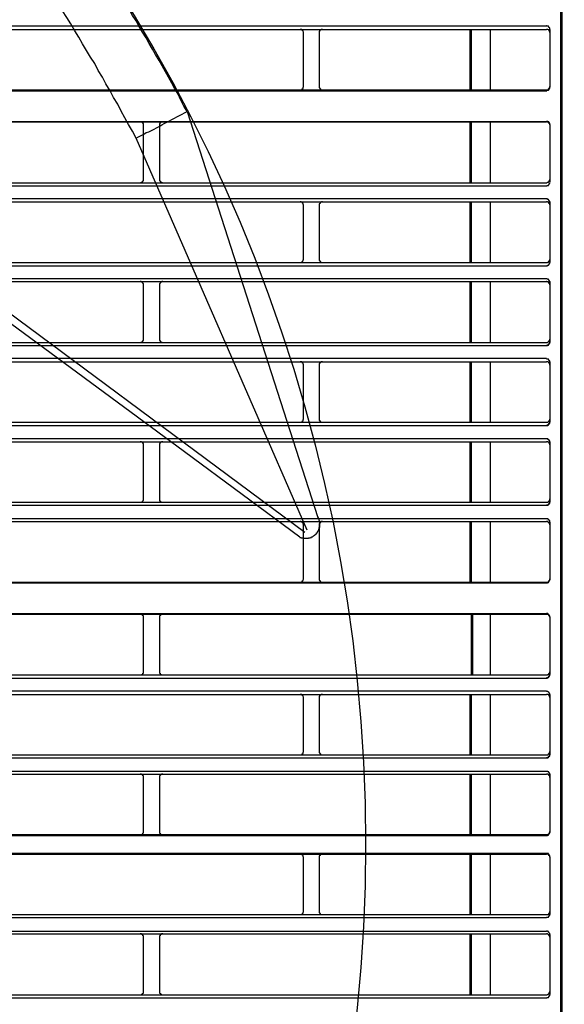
# Model space of a CAD drawing. Header units: millimetres. Extents: x 39871 to 53385, y 51832 to 57813.
# Tile 67 of 88: x 48635 to 48669, y 52745 to 52806. Entities that reach past the tile are written whole.
import ezdxf
from ezdxf import colors
from ezdxf.entities.mleader import LeaderData, LeaderLine
from ezdxf.math import Vec2, Vec3

# ---------------------------------------------------------------- set-up
doc = ezdxf.new("R2010")
doc.units = ezdxf.units.MM
doc.layers.add('AQUAREA', color=7, linetype='Continuous')
doc.layers.add('IS_KAN_OPIS', color=7, linetype='Continuous', lineweight=30)
doc.styles.add('ARIAL', font='ARIALN.TTF')

# ---------------------------------------------------------------- blocks, each defined once
blk = doc.blocks.new('SPLIT')
at = {"layer": 'AQUAREA'}
for points in [[(24880.07, -305.76), (24880.07, -1597.66)], [(24879.86, -362.67), (24879.86, -916.3)], [(24821.9, -525.77), (24821.41, -524.93), (24820.92, -524.02), (24820.5, -523.11), (24820.01, -522.27), (24819.52, -521.36), (24819.03, -520.45), (24818.54, -519.61), (24818.05, -518.7), (24817.56, -517.86), (24817, -516.95), (24816.51, -516.11), (24816.02, -515.2), (24815.53, -514.36), (24814.97, -513.45), (24814.48, -512.61), (24813.99, -511.7), (24813.43, -510.86), (24812.94, -510.02), (24812.38, -509.11), (24811.82, -508.27)], [(24813.99, -529.9), (24813.43, -528.85), (24812.8, -527.8), (24812.24, -526.75), (24811.68, -525.7), (24811.12, -524.65), (24810.49, -523.6), (24809.93, -522.55), (24809.3, -521.5), (24808.74, -520.45), (24808.11, -519.4), (24807.55, -518.35), (24806.92, -517.37), (24806.29, -516.32), (24805.66, -515.27), (24805.1, -514.22), (24804.47, -513.24), (24803.84, -512.19), (24803.21, -511.21), (24802.58, -510.16), (24801.95, -509.18)], [(24308.59, -512.47), (24877.69, -512.47)], [(24308.59, -513.03), (24877.69, -513.03)], [(24839.96, -513.52), (24839.96, -513.45), (24839.89, -513.38), (24839.89, -513.31), (24839.89, -513.24), (24839.82, -513.24), (24839.82, -513.17), (24839.75, -513.1), (24839.68, -513.1), (24839.68, -513.03), (24839.61, -513.03), (24839.54, -513.03), (24839.47, -513.03)], [(24842.9, -513.03), (24842.9, -513.03), (24842.83, -513.03), (24842.76, -513.03), (24842.69, -513.03), (24842.62, -513.1), (24842.55, -513.1), (24842.55, -513.17), (24842.48, -513.17), (24842.48, -513.24), (24842.48, -513.31), (24842.41, -513.31), (24842.41, -513.38), (24842.41, -513.45), (24842.41, -513.52)], [(24865.79, -513.03), (24865.79, -522.41)], [(24866, -513.03), (24866, -522.41)], [(24868.94, -513.03), (24868.94, -522.41)], [(24878.18, -513.03), (24878.18, -512.96), (24878.18, -512.89), (24878.18, -512.82), (24878.11, -512.82), (24878.11, -512.75), (24878.11, -512.68), (24878.04, -512.68), (24878.04, -512.61), (24877.97, -512.61), (24877.97, -512.54), (24877.9, -512.54), (24877.83, -512.54), (24877.76, -512.54), (24877.76, -512.47), (24877.69, -512.47)], [(24878.18, -513.52), (24878.18, -513.45), (24878.18, -513.38), (24878.18, -513.31), (24878.11, -513.31), (24878.11, -513.24), (24878.11, -513.17), (24878.04, -513.17), (24878.04, -513.1), (24877.97, -513.1), (24877.9, -513.03), (24877.83, -513.03), (24877.76, -513.03), (24877.69, -513.03)], [(24878.18, -513.03), (24878.18, -521.99)], [(24839.96, -521.92), (24839.96, -513.52)], [(24842.41, -513.52), (24842.41, -521.92)], [(24308.59, -522.41), (24877.69, -522.41)], [(24839.47, -522.41), (24839.47, -522.41), (24839.54, -522.41), (24839.61, -522.41), (24839.68, -522.34), (24839.75, -522.34), (24839.75, -522.27), (24839.82, -522.27), (24839.82, -522.2), (24839.89, -522.2), (24839.89, -522.13), (24839.89, -522.06), (24839.89, -521.99), (24839.96, -521.99), (24839.96, -521.92)], [(24842.41, -521.92), (24842.41, -521.92), (24842.41, -521.99), (24842.41, -522.06), (24842.41, -522.13), (24842.48, -522.13), (24842.48, -522.2), (24842.55, -522.2), (24842.55, -522.27), (24842.62, -522.27), (24842.62, -522.34), (24842.69, -522.34), (24842.69, -522.41), (24842.76, -522.41), (24842.83, -522.41), (24842.9, -522.41)], [(24877.69, -522.41), (24877.69, -522.41), (24877.76, -522.41), (24877.83, -522.41), (24877.9, -522.41), (24877.9, -522.34), (24877.97, -522.34), (24877.97, -522.27), (24878.04, -522.27), (24878.04, -522.2), (24878.11, -522.2), (24878.11, -522.13), (24878.18, -522.13), (24878.18, -522.06), (24878.18, -521.99), (24878.18, -521.92)], [(24877.69, -522.55), (24877.69, -522.55), (24877.76, -522.55), (24877.76, -522.48), (24877.83, -522.48), (24877.9, -522.48), (24877.97, -522.48), (24877.97, -522.41), (24878.04, -522.41), (24878.04, -522.34), (24878.11, -522.34), (24878.11, -522.27), (24878.11, -522.2), (24878.18, -522.2), (24878.18, -522.13), (24878.18, -522.06), (24878.18, -521.99)], [(24308.59, -522.55), (24877.69, -522.55)], [(24813.99, -529.9), (24814.34, -529.69), (24814.76, -529.48), (24815.18, -529.27), (24815.53, -529.06), (24815.95, -528.92), (24816.37, -528.71), (24816.79, -528.5), (24817.14, -528.29), (24817.56, -528.08), (24817.98, -527.87), (24818.33, -527.66), (24818.75, -527.45), (24819.17, -527.24), (24819.52, -527.03), (24819.94, -526.82), (24820.29, -526.61), (24820.71, -526.4), (24821.13, -526.19), (24821.48, -525.98), (24821.9, -525.77)], [(24821.9, -525.77), (24842.2, -588.77)], [(24308.59, -527.31), (24877.69, -527.31)], [(24308.59, -527.38), (24877.69, -527.38)], [(24815.11, -527.87), (24815.11, -527.87), (24815.11, -527.8), (24815.11, -527.73), (24815.11, -527.66), (24815.04, -527.66), (24815.04, -527.59), (24815.04, -527.52), (24814.97, -527.52), (24814.9, -527.45), (24814.83, -527.45), (24814.83, -527.38), (24814.76, -527.38), (24814.69, -527.38), (24814.62, -527.38)], [(24815.11, -536.34), (24815.11, -527.87)], [(24818.12, -527.38), (24818.12, -527.38), (24818.05, -527.38), (24817.98, -527.38), (24817.91, -527.38), (24817.91, -527.45), (24817.84, -527.45), (24817.77, -527.45), (24817.77, -527.52), (24817.7, -527.52), (24817.7, -527.59), (24817.7, -527.66), (24817.63, -527.66), (24817.63, -527.73), (24817.63, -527.8), (24817.63, -527.87)], [(24817.63, -527.87), (24817.63, -536.34)], [(24865.79, -527.38), (24865.79, -536.83)], [(24866, -527.38), (24866, -536.83)], [(24868.94, -527.38), (24868.94, -536.83)], [(24878.18, -527.8), (24878.18, -527.8), (24878.18, -527.73), (24878.18, -527.66), (24878.18, -527.59), (24878.11, -527.59), (24878.11, -527.52), (24878.11, -527.45), (24878.04, -527.45), (24878.04, -527.38), (24877.97, -527.38), (24877.9, -527.38), (24877.9, -527.31), (24877.83, -527.31), (24877.76, -527.31), (24877.69, -527.31)], [(24878.18, -527.87), (24878.18, -527.87), (24878.18, -527.8), (24878.18, -527.73), (24878.11, -527.66), (24878.11, -527.59), (24878.04, -527.59), (24878.04, -527.52), (24877.97, -527.52), (24877.97, -527.45), (24877.9, -527.45), (24877.83, -527.38), (24877.76, -527.38), (24877.69, -527.38)], [(24878.18, -527.8), (24878.18, -536.76)], [(24840.52, -590.73), (24813.99, -529.9)], [(24308.59, -536.83), (24877.69, -536.83)], [(24308.59, -537.32), (24877.69, -537.32)], [(24814.62, -536.83), (24814.62, -536.83), (24814.69, -536.83), (24814.76, -536.83), (24814.76, -536.76), (24814.83, -536.76), (24814.9, -536.76), (24814.9, -536.69), (24814.97, -536.69), (24814.97, -536.62), (24815.04, -536.62), (24815.04, -536.55), (24815.11, -536.55), (24815.11, -536.48), (24815.11, -536.41), (24815.11, -536.34)], [(24817.63, -536.34), (24817.63, -536.34), (24817.63, -536.41), (24817.63, -536.48), (24817.63, -536.55), (24817.7, -536.55), (24817.7, -536.62), (24817.77, -536.62), (24817.77, -536.69), (24817.84, -536.69), (24817.84, -536.76), (24817.91, -536.76), (24817.98, -536.76), (24817.98, -536.83), (24818.05, -536.83), (24818.12, -536.83)], [(24877.69, -536.83), (24877.69, -536.83), (24877.76, -536.83), (24877.83, -536.76), (24877.9, -536.76), (24877.97, -536.76), (24877.97, -536.69), (24878.04, -536.69), (24878.04, -536.62), (24878.11, -536.62), (24878.11, -536.55), (24878.11, -536.48), (24878.18, -536.48), (24878.18, -536.41), (24878.18, -536.34)], [(24877.69, -537.32), (24877.69, -537.32), (24877.76, -537.32), (24877.76, -537.25), (24877.83, -537.25), (24877.9, -537.25), (24877.97, -537.25), (24877.97, -537.18), (24878.04, -537.18), (24878.04, -537.11), (24878.11, -537.11), (24878.11, -537.04), (24878.11, -536.97), (24878.18, -536.97), (24878.18, -536.9), (24878.18, -536.83)], [(24308.59, -539.28), (24877.69, -539.28)], [(24308.59, -539.77), (24877.69, -539.77)], [(24839.96, -540.26), (24839.96, -540.26), (24839.96, -540.19), (24839.89, -540.19), (24839.89, -540.12), (24839.89, -540.05), (24839.82, -539.98), (24839.82, -539.91), (24839.75, -539.91), (24839.75, -539.84), (24839.68, -539.84), (24839.61, -539.84), (24839.61, -539.77), (24839.54, -539.77), (24839.47, -539.77)], [(24839.96, -548.73), (24839.96, -540.26)], [(24842.9, -539.77), (24842.9, -539.77), (24842.83, -539.77), (24842.76, -539.77), (24842.76, -539.84), (24842.69, -539.84), (24842.62, -539.84), (24842.62, -539.91), (24842.55, -539.91), (24842.55, -539.98), (24842.48, -539.98), (24842.48, -540.05), (24842.48, -540.12), (24842.41, -540.12), (24842.41, -540.19), (24842.41, -540.26)], [(24842.41, -540.26), (24842.41, -548.73)], [(24865.79, -539.77), (24865.79, -549.22)], [(24866, -539.77), (24866, -549.22)], [(24868.94, -539.77), (24868.94, -549.22)], [(24878.18, -539.84), (24878.18, -539.84), (24878.18, -539.77), (24878.18, -539.7), (24878.11, -539.7), (24878.11, -539.63), (24878.11, -539.56), (24878.04, -539.56), (24878.04, -539.49), (24877.97, -539.49), (24877.97, -539.42), (24877.9, -539.42), (24877.83, -539.42), (24877.83, -539.35), (24877.76, -539.35), (24877.69, -539.35)], [(24878.18, -540.26), (24878.18, -540.26), (24878.18, -540.19), (24878.18, -540.12), (24878.11, -540.12), (24878.11, -540.05), (24878.11, -539.98), (24878.04, -539.98), (24878.04, -539.91), (24877.97, -539.91), (24877.97, -539.84), (24877.9, -539.84), (24877.83, -539.84), (24877.83, -539.77), (24877.76, -539.77), (24877.69, -539.77)], [(24878.18, -539.77), (24878.18, -549.22)], [(24878.18, -539.84), (24878.18, -549.22)], [(24308.59, -549.22), (24877.69, -549.22)], [(24308.59, -549.71), (24877.69, -549.71)], [(24840.17, -591.08), (24783.68, -549.22)], [(24839.47, -549.22), (24839.47, -549.22), (24839.54, -549.22), (24839.61, -549.22), (24839.61, -549.15), (24839.68, -549.15), (24839.75, -549.15), (24839.75, -549.08), (24839.82, -549.08), (24839.82, -549.01), (24839.89, -548.94), (24839.89, -548.87), (24839.89, -548.8), (24839.96, -548.8), (24839.96, -548.73)], [(24842.41, -548.73), (24842.41, -548.73), (24842.41, -548.8), (24842.41, -548.87), (24842.48, -548.87), (24842.48, -548.94), (24842.48, -549.01), (24842.55, -549.01), (24842.55, -549.08), (24842.62, -549.08), (24842.62, -549.15), (24842.69, -549.15), (24842.76, -549.15), (24842.76, -549.22), (24842.83, -549.22), (24842.9, -549.22)], [(24877.69, -549.22), (24877.69, -549.22), (24877.76, -549.22), (24877.83, -549.22), (24877.83, -549.15), (24877.9, -549.15), (24877.97, -549.15), (24877.97, -549.08), (24878.04, -549.08), (24878.04, -549.01), (24878.11, -549.01), (24878.11, -548.94), (24878.11, -548.87), (24878.18, -548.87), (24878.18, -548.8), (24878.18, -548.73)], [(24877.69, -549.71), (24877.69, -549.71), (24877.76, -549.71), (24877.83, -549.71), (24877.83, -549.64), (24877.9, -549.64), (24877.97, -549.64), (24877.97, -549.57), (24878.04, -549.57), (24878.04, -549.5), (24878.11, -549.5), (24878.11, -549.43), (24878.11, -549.36), (24878.18, -549.36), (24878.18, -549.29), (24878.18, -549.22)], [(24782.98, -550.2), (24821.48, -578.55)], [(24308.59, -551.67), (24877.69, -551.67)], [(24308.59, -552.16), (24877.69, -552.16)], [(24815.11, -552.65), (24815.11, -552.65), (24815.11, -552.58), (24815.11, -552.51), (24815.11, -552.44), (24815.04, -552.44), (24815.04, -552.37), (24814.97, -552.37), (24814.97, -552.3), (24814.9, -552.3), (24814.9, -552.23), (24814.83, -552.23), (24814.76, -552.23), (24814.76, -552.16), (24814.69, -552.16), (24814.62, -552.16)], [(24815.11, -561.12), (24815.11, -552.65)], [(24818.12, -552.16), (24818.12, -552.16), (24818.05, -552.16), (24817.98, -552.16), (24817.98, -552.23), (24817.91, -552.23), (24817.84, -552.23), (24817.84, -552.3), (24817.77, -552.3), (24817.77, -552.37), (24817.7, -552.37), (24817.7, -552.44), (24817.63, -552.44), (24817.63, -552.51), (24817.63, -552.58), (24817.63, -552.65)], [(24817.63, -552.65), (24817.63, -561.12)], [(24865.79, -552.16), (24865.79, -561.61)], [(24866, -552.16), (24866, -561.61)], [(24868.94, -552.16), (24868.94, -561.61)], [(24878.18, -552.23), (24878.18, -552.23), (24878.18, -552.16), (24878.18, -552.09), (24878.11, -552.09), (24878.11, -552.02), (24878.11, -551.95), (24878.04, -551.95), (24878.04, -551.88), (24877.97, -551.88), (24877.97, -551.81), (24877.9, -551.81), (24877.83, -551.81), (24877.76, -551.74), (24877.69, -551.74)], [(24878.18, -552.23), (24878.18, -552.23), (24878.18, -552.16), (24878.18, -552.09), (24878.11, -552.09), (24878.11, -552.02), (24878.11, -551.95), (24878.04, -551.95), (24878.04, -551.88), (24877.97, -551.88), (24877.97, -551.81), (24877.9, -551.81), (24877.83, -551.81), (24877.76, -551.74), (24877.69, -551.74)], [(24878.18, -552.65), (24878.18, -552.65), (24878.18, -552.58), (24878.18, -552.51), (24878.11, -552.51), (24878.11, -552.44), (24878.11, -552.37), (24878.04, -552.37), (24878.04, -552.3), (24877.97, -552.3), (24877.97, -552.23), (24877.9, -552.23), (24877.83, -552.23), (24877.76, -552.23), (24877.76, -552.16), (24877.69, -552.16)], [(24878.18, -552.16), (24878.18, -561.61)], [(24878.18, -552.23), (24878.18, -561.54)], [(24308.59, -561.61), (24877.69, -561.61)], [(24308.59, -562.1), (24877.69, -562.1)], [(24814.62, -561.61), (24814.62, -561.61), (24814.69, -561.61), (24814.76, -561.61), (24814.83, -561.61), (24814.83, -561.54), (24814.9, -561.54), (24814.97, -561.47), (24815.04, -561.47), (24815.04, -561.4), (24815.04, -561.33), (24815.11, -561.33), (24815.11, -561.26), (24815.11, -561.19), (24815.11, -561.12)], [(24817.63, -561.12), (24817.63, -561.12), (24817.63, -561.19), (24817.63, -561.26), (24817.63, -561.33), (24817.7, -561.33), (24817.7, -561.4), (24817.7, -561.47), (24817.77, -561.47), (24817.77, -561.54), (24817.84, -561.54), (24817.91, -561.54), (24817.91, -561.61), (24817.98, -561.61), (24818.05, -561.61), (24818.12, -561.61)], [(24877.69, -561.61), (24877.69, -561.61), (24877.76, -561.61), (24877.83, -561.61), (24877.9, -561.54), (24877.97, -561.54), (24877.97, -561.47), (24878.04, -561.47), (24878.04, -561.4), (24878.11, -561.4), (24878.11, -561.33), (24878.18, -561.26), (24878.18, -561.19), (24878.18, -561.12)], [(24877.69, -562.03), (24877.69, -562.03), (24877.76, -562.03), (24877.83, -562.03), (24877.9, -561.96), (24877.97, -561.96), (24877.97, -561.89), (24878.04, -561.89), (24878.04, -561.82), (24878.11, -561.82), (24878.11, -561.75), (24878.18, -561.68), (24878.18, -561.61), (24878.18, -561.54)], [(24877.69, -562.1), (24877.69, -562.1), (24877.76, -562.1), (24877.83, -562.1), (24877.83, -562.03), (24877.9, -562.03), (24877.97, -562.03), (24877.97, -561.96), (24878.04, -561.96), (24878.04, -561.89), (24878.11, -561.89), (24878.11, -561.82), (24878.18, -561.75), (24878.18, -561.68), (24878.18, -561.61)], [(24308.59, -564.06), (24877.69, -564.06)], [(24308.59, -564.62), (24877.69, -564.62)], [(24839.96, -565.11), (24839.96, -565.04), (24839.89, -564.97), (24839.89, -564.9), (24839.89, -564.83), (24839.82, -564.83), (24839.82, -564.76), (24839.75, -564.69), (24839.68, -564.69), (24839.68, -564.62), (24839.61, -564.62), (24839.54, -564.62), (24839.47, -564.62)], [(24839.96, -573.51), (24839.96, -565.11)], [(24842.9, -564.62), (24842.9, -564.62), (24842.83, -564.62), (24842.76, -564.62), (24842.69, -564.62), (24842.62, -564.69), (24842.55, -564.69), (24842.55, -564.76), (24842.48, -564.76), (24842.48, -564.83), (24842.48, -564.9), (24842.41, -564.9), (24842.41, -564.97), (24842.41, -565.04), (24842.41, -565.11)], [(24842.41, -565.11), (24842.41, -573.51)], [(24865.79, -564.62), (24865.79, -574)], [(24866, -564.62), (24866, -574)], [(24868.94, -564.62), (24868.94, -574)], [(24878.18, -564.69), (24878.18, -564.62), (24878.18, -564.55), (24878.18, -564.48), (24878.11, -564.48), (24878.11, -564.41), (24878.11, -564.34), (24878.04, -564.34), (24878.04, -564.27), (24877.97, -564.27), (24877.97, -564.2), (24877.9, -564.2), (24877.83, -564.2), (24877.76, -564.2), (24877.69, -564.2)], [(24878.18, -564.69), (24878.18, -564.62), (24878.18, -564.55), (24878.18, -564.48), (24878.11, -564.48), (24878.11, -564.41), (24878.11, -564.34), (24878.04, -564.34), (24878.04, -564.27), (24877.97, -564.27), (24877.97, -564.2), (24877.9, -564.2), (24877.83, -564.2), (24877.76, -564.2), (24877.69, -564.2)], [(24878.18, -565.11), (24878.18, -565.04), (24878.18, -564.97), (24878.18, -564.9), (24878.11, -564.9), (24878.11, -564.83), (24878.11, -564.76), (24878.04, -564.76), (24878.04, -564.69), (24877.97, -564.69), (24877.9, -564.62), (24877.83, -564.62), (24877.76, -564.62), (24877.69, -564.62)], [(24878.18, -564.62), (24878.18, -574)], [(24878.18, -564.69), (24878.18, -573.93)], [(24308.59, -574), (24877.69, -574)], [(24839.47, -574), (24839.47, -574), (24839.54, -574), (24839.61, -574), (24839.68, -573.93), (24839.75, -573.93), (24839.75, -573.86), (24839.82, -573.86), (24839.82, -573.79), (24839.89, -573.79), (24839.89, -573.72), (24839.89, -573.65), (24839.89, -573.58), (24839.96, -573.58), (24839.96, -573.51)], [(24842.41, -573.51), (24842.41, -573.51), (24842.41, -573.58), (24842.41, -573.65), (24842.41, -573.72), (24842.48, -573.72), (24842.48, -573.79), (24842.55, -573.79), (24842.55, -573.86), (24842.62, -573.86), (24842.62, -573.93), (24842.69, -573.93), (24842.69, -574), (24842.76, -574), (24842.83, -574), (24842.9, -574)], [(24877.69, -574), (24877.69, -574), (24877.76, -574), (24877.83, -574), (24877.9, -574), (24877.9, -573.93), (24877.97, -573.93), (24877.97, -573.86), (24878.04, -573.86), (24878.04, -573.79), (24878.11, -573.79), (24878.11, -573.72), (24878.18, -573.72), (24878.18, -573.65), (24878.18, -573.58), (24878.18, -573.51)], [(24877.69, -574.42), (24877.69, -574.42), (24877.76, -574.42), (24877.83, -574.42), (24877.9, -574.42), (24877.9, -574.35), (24877.97, -574.35), (24877.97, -574.28), (24878.04, -574.28), (24878.04, -574.21), (24878.11, -574.21), (24878.11, -574.14), (24878.18, -574.14), (24878.18, -574.07), (24878.18, -574), (24878.18, -573.93)], [(24877.69, -574.49), (24877.69, -574.49), (24877.76, -574.49), (24877.83, -574.49), (24877.9, -574.49), (24877.9, -574.42), (24877.97, -574.42), (24877.97, -574.35), (24878.04, -574.35), (24878.04, -574.28), (24878.11, -574.28), (24878.11, -574.21), (24878.18, -574.21), (24878.18, -574.14), (24878.18, -574.07), (24878.18, -574)], [(24308.59, -574.49), (24877.69, -574.49)], [(24308.59, -576.52), (24877.69, -576.52)], [(24308.59, -577.01), (24877.69, -577.01)], [(24815.11, -577.5), (24815.11, -577.5), (24815.11, -577.43), (24815.11, -577.36), (24815.11, -577.29), (24815.04, -577.29), (24815.04, -577.22), (24815.04, -577.15), (24814.97, -577.15), (24814.97, -577.08), (24814.9, -577.08), (24814.83, -577.01), (24814.76, -577.01), (24814.69, -577.01), (24814.62, -577.01)], [(24818.12, -577.01), (24818.12, -577.01), (24818.05, -577.01), (24817.98, -577.01), (24817.91, -577.01), (24817.84, -577.08), (24817.77, -577.08), (24817.77, -577.15), (24817.7, -577.15), (24817.7, -577.22), (24817.63, -577.29), (24817.63, -577.36), (24817.63, -577.43), (24817.63, -577.5)], [(24865.79, -577.01), (24865.79, -586.39)], [(24866, -577.01), (24866, -586.39)], [(24868.94, -577.01), (24868.94, -586.39)], [(24878.18, -577.08), (24878.18, -577.08), (24878.18, -577.01), (24878.18, -576.94), (24878.18, -576.87), (24878.11, -576.87), (24878.11, -576.8), (24878.11, -576.73), (24878.04, -576.73), (24878.04, -576.66), (24877.97, -576.66), (24877.9, -576.66), (24877.9, -576.59), (24877.83, -576.59), (24877.76, -576.59), (24877.69, -576.59)], [(24878.18, -577.08), (24878.18, -577.08), (24878.18, -577.01), (24878.18, -576.94), (24878.18, -576.87), (24878.11, -576.87), (24878.11, -576.8), (24878.11, -576.73), (24878.04, -576.73), (24878.04, -576.66), (24877.97, -576.66), (24877.9, -576.66), (24877.9, -576.59), (24877.83, -576.59), (24877.76, -576.59), (24877.69, -576.59)], [(24878.18, -577.5), (24878.18, -577.5), (24878.18, -577.43), (24878.18, -577.36), (24878.18, -577.29), (24878.11, -577.29), (24878.11, -577.22), (24878.11, -577.15), (24878.04, -577.15), (24878.04, -577.08), (24877.97, -577.08), (24877.9, -577.08), (24877.9, -577.01), (24877.83, -577.01), (24877.76, -577.01), (24877.69, -577.01)], [(24878.18, -577.01), (24878.18, -586.39)], [(24878.18, -577.08), (24878.18, -586.32)], [(24815.11, -585.9), (24815.11, -577.5)], [(24817.63, -577.5), (24817.63, -585.9)], [(24821.48, -578.55), (24839.4, -591.78)], [(24308.59, -586.39), (24877.69, -586.39)], [(24814.62, -586.39), (24814.62, -586.39), (24814.69, -586.39), (24814.76, -586.39), (24814.83, -586.39), (24814.9, -586.32), (24814.97, -586.32), (24814.97, -586.25), (24815.04, -586.25), (24815.04, -586.18), (24815.11, -586.11), (24815.11, -586.04), (24815.11, -585.97), (24815.11, -585.9)], [(24817.63, -585.9), (24817.63, -585.9), (24817.63, -585.97), (24817.63, -586.04), (24817.63, -586.11), (24817.63, -586.18), (24817.7, -586.18), (24817.7, -586.25), (24817.77, -586.25), (24817.77, -586.32), (24817.84, -586.32), (24817.91, -586.39), (24817.98, -586.39), (24818.05, -586.39), (24818.12, -586.39)], [(24877.69, -586.39), (24877.69, -586.39), (24877.76, -586.39), (24877.83, -586.39), (24877.9, -586.39), (24877.9, -586.32), (24877.97, -586.32), (24878.04, -586.32), (24878.04, -586.25), (24878.11, -586.25), (24878.11, -586.18), (24878.11, -586.11), (24878.18, -586.11), (24878.18, -586.04), (24878.18, -585.97), (24878.18, -585.9)], [(24877.69, -586.81), (24877.69, -586.81), (24877.76, -586.81), (24877.83, -586.81), (24877.9, -586.81), (24877.9, -586.74), (24877.97, -586.74), (24878.04, -586.74), (24878.04, -586.67), (24878.11, -586.67), (24878.11, -586.6), (24878.11, -586.53), (24878.18, -586.53), (24878.18, -586.46), (24878.18, -586.39), (24878.18, -586.32)], [(24877.69, -586.88), (24877.69, -586.88), (24877.76, -586.88), (24877.83, -586.88), (24877.9, -586.88), (24877.9, -586.81), (24877.97, -586.81), (24878.04, -586.74), (24878.11, -586.67), (24878.11, -586.6), (24878.18, -586.6), (24878.18, -586.53), (24878.18, -586.46), (24878.18, -586.39)], [(24308.59, -586.88), (24877.69, -586.88)], [(24308.59, -588.91), (24877.69, -588.91)], [(24308.59, -589.4), (24877.69, -589.4)], [(24839.96, -589.89), (24839.96, -589.89), (24839.96, -589.82), (24839.89, -589.82), (24839.89, -589.75), (24839.89, -589.68), (24839.89, -589.61), (24839.82, -589.61), (24839.82, -589.54), (24839.75, -589.54), (24839.75, -589.47), (24839.68, -589.47), (24839.61, -589.4), (24839.54, -589.4), (24839.47, -589.4)], [(24840.94, -591.92), (24840.94, -591.92), (24841.01, -591.92), (24841.08, -591.85), (24841.15, -591.85), (24841.22, -591.85), (24841.22, -591.78), (24841.29, -591.78), (24841.36, -591.78), (24841.36, -591.71), (24841.43, -591.71), (24841.5, -591.64), (24841.57, -591.64), (24841.64, -591.57), (24841.71, -591.5), (24841.78, -591.43), (24841.85, -591.43), (24841.85, -591.36), (24841.92, -591.36), (24841.92, -591.29), (24841.99, -591.29), (24841.99, -591.22), (24841.99, -591.15), (24842.06, -591.15), (24842.06, -591.08), (24842.13, -591.08), (24842.13, -591.01), (24842.2, -590.94), (24842.2, -590.87), (24842.27, -590.8), (24842.27, -590.73), (24842.34, -590.66), (24842.34, -590.59), (24842.41, -590.52), (24842.41, -590.45), (24842.41, -590.38), (24842.41, -590.31), (24842.48, -590.31), (24842.48, -590.24), (24842.48, -590.17), (24842.48, -590.1), (24842.48, -590.03), (24842.48, -589.96), (24842.48, -589.89), (24842.48, -589.82), (24842.48, -589.75), (24842.48, -589.68), (24842.48, -589.61), (24842.48, -589.54), (24842.48, -589.47), (24842.48, -589.4), (24842.48, -589.33), (24842.41, -589.26), (24842.41, -589.19), (24842.41, -589.12), (24842.34, -589.05), (24842.34, -588.98), (24842.34, -588.91), (24842.27, -588.84), (24842.27, -588.77), (24842.2, -588.77)], [(24842.9, -589.4), (24842.9, -589.4), (24842.83, -589.4), (24842.76, -589.4), (24842.69, -589.4), (24842.69, -589.47), (24842.62, -589.47), (24842.62, -589.54), (24842.55, -589.54), (24842.55, -589.61), (24842.48, -589.61), (24842.48, -589.68), (24842.41, -589.68), (24842.41, -589.75), (24842.41, -589.82), (24842.41, -589.89)], [(24865.79, -589.4), (24865.79, -598.78)], [(24866, -589.4), (24866, -598.78)], [(24868.94, -589.4), (24868.94, -598.78)], [(24878.18, -589.47), (24878.18, -589.47), (24878.18, -589.4), (24878.18, -589.33), (24878.18, -589.26), (24878.11, -589.26), (24878.11, -589.19), (24878.04, -589.19), (24878.04, -589.12), (24877.97, -589.12), (24877.97, -589.05), (24877.9, -589.05), (24877.9, -588.98), (24877.83, -588.98), (24877.76, -588.98), (24877.69, -588.98)], [(24878.18, -589.47), (24878.18, -589.47), (24878.18, -589.4), (24878.18, -589.33), (24878.18, -589.26), (24878.11, -589.26), (24878.11, -589.19), (24878.04, -589.19), (24878.04, -589.12), (24877.97, -589.12), (24877.97, -589.05), (24877.9, -589.05), (24877.9, -588.98), (24877.83, -588.98), (24877.76, -588.98), (24877.69, -588.98)], [(24878.18, -589.89), (24878.18, -589.89), (24878.18, -589.82), (24878.18, -589.75), (24878.18, -589.68), (24878.11, -589.68), (24878.11, -589.61), (24878.04, -589.61), (24878.04, -589.54), (24877.97, -589.54), (24877.97, -589.47), (24877.9, -589.47), (24877.9, -589.4), (24877.83, -589.4), (24877.76, -589.4), (24877.69, -589.4)], [(24878.18, -589.47), (24878.18, -598.43)], [(24839.96, -598.29), (24839.96, -589.89)], [(24842.41, -589.89), (24842.41, -598.29)], [(24839.4, -591.85), (24839.4, -591.85)], [(24839.4, -591.85), (24839.4, -591.85), (24839.47, -591.85), (24839.54, -591.85), (24839.61, -591.92), (24839.68, -591.92), (24839.75, -591.92), (24839.82, -591.92), (24839.89, -591.92), (24839.96, -591.99), (24840.03, -591.99), (24840.1, -591.99), (24840.17, -591.99), (24840.24, -591.99), (24840.31, -591.99), (24840.38, -591.99), (24840.45, -591.99), (24840.52, -591.99), (24840.59, -591.99), (24840.66, -591.99), (24840.73, -591.99), (24840.8, -591.92), (24840.87, -591.92), (24840.94, -591.92)], [(24308.59, -598.78), (24877.69, -598.78)], [(24839.47, -598.78), (24839.47, -598.78), (24839.54, -598.78), (24839.61, -598.78), (24839.68, -598.78), (24839.68, -598.71), (24839.75, -598.71), (24839.82, -598.64), (24839.82, -598.57), (24839.89, -598.57), (24839.89, -598.5), (24839.89, -598.43), (24839.96, -598.36), (24839.96, -598.29)], [(24842.41, -598.29), (24842.41, -598.36), (24842.41, -598.43), (24842.41, -598.5), (24842.48, -598.5), (24842.48, -598.57), (24842.48, -598.64), (24842.55, -598.64), (24842.55, -598.71), (24842.62, -598.71), (24842.69, -598.78), (24842.76, -598.78), (24842.83, -598.78), (24842.9, -598.78)], [(24877.69, -598.78), (24877.69, -598.78), (24877.76, -598.78), (24877.83, -598.78), (24877.9, -598.78), (24877.97, -598.71), (24878.04, -598.71), (24878.04, -598.64), (24878.11, -598.64), (24878.11, -598.57), (24878.11, -598.5), (24878.18, -598.5), (24878.18, -598.43), (24878.18, -598.36), (24878.18, -598.29)], [(24877.69, -598.92), (24877.69, -598.92), (24877.76, -598.92), (24877.83, -598.92), (24877.83, -598.85), (24877.9, -598.85), (24877.97, -598.85), (24877.97, -598.78), (24878.04, -598.78), (24878.04, -598.71), (24878.11, -598.71), (24878.11, -598.64), (24878.11, -598.57), (24878.18, -598.57), (24878.18, -598.5), (24878.18, -598.43)], [(24308.59, -598.92), (24877.69, -598.92)], [(24308.59, -603.68), (24877.69, -603.68)], [(24308.59, -603.75), (24877.69, -603.75)], [(24815.11, -604.24), (24815.11, -604.24), (24815.11, -604.17), (24815.11, -604.1), (24815.11, -604.03), (24815.04, -604.03), (24815.04, -603.96), (24814.97, -603.96), (24814.97, -603.89), (24814.9, -603.89), (24814.9, -603.82), (24814.83, -603.82), (24814.76, -603.82), (24814.76, -603.75), (24814.69, -603.75), (24814.62, -603.75)], [(24815.11, -612.71), (24815.11, -604.24)], [(24818.12, -603.75), (24818.12, -603.75), (24818.05, -603.75), (24817.98, -603.75), (24817.98, -603.82), (24817.91, -603.82), (24817.84, -603.82), (24817.84, -603.89), (24817.77, -603.89), (24817.77, -603.96), (24817.7, -603.96), (24817.7, -604.03), (24817.63, -604.03), (24817.63, -604.1), (24817.63, -604.17), (24817.63, -604.24)], [(24817.63, -604.24), (24817.63, -612.71)], [(24866, -603.75), (24866, -613.2)], [(24866.21, -603.75), (24866.21, -613.2)], [(24868.94, -603.75), (24868.94, -613.2)], [(24878.18, -604.17), (24878.18, -604.17), (24878.18, -604.1), (24878.18, -604.03), (24878.11, -603.96), (24878.11, -603.89), (24878.04, -603.89), (24878.04, -603.82), (24877.97, -603.82), (24877.97, -603.75), (24877.9, -603.75), (24877.9, -603.68), (24877.83, -603.68), (24877.76, -603.68), (24877.69, -603.68)], [(24878.18, -604.24), (24878.18, -604.24), (24878.18, -604.17), (24878.18, -604.1), (24878.11, -604.1), (24878.11, -604.03), (24878.11, -603.96), (24878.04, -603.96), (24878.04, -603.89), (24877.97, -603.89), (24877.97, -603.82), (24877.9, -603.82), (24877.83, -603.82), (24877.76, -603.82), (24877.76, -603.75), (24877.69, -603.75)], [(24878.18, -604.17), (24878.18, -613.13)], [(24308.59, -613.2), (24877.69, -613.2)], [(24308.59, -613.69), (24877.69, -613.69)], [(24814.62, -613.2), (24814.62, -613.2), (24814.69, -613.2), (24814.76, -613.2), (24814.83, -613.2), (24814.83, -613.13), (24814.9, -613.13), (24814.97, -613.06), (24815.04, -613.06), (24815.04, -612.99), (24815.04, -612.92), (24815.11, -612.92), (24815.11, -612.85), (24815.11, -612.78), (24815.11, -612.71)], [(24817.63, -612.71), (24817.63, -612.71), (24817.63, -612.78), (24817.63, -612.85), (24817.63, -612.92), (24817.7, -612.92), (24817.7, -612.99), (24817.7, -613.06), (24817.77, -613.06), (24817.77, -613.13), (24817.84, -613.13), (24817.91, -613.13), (24817.91, -613.2), (24817.98, -613.2), (24818.05, -613.2), (24818.12, -613.2)], [(24877.69, -613.2), (24877.69, -613.2), (24877.76, -613.2), (24877.83, -613.2), (24877.9, -613.13), (24877.97, -613.13), (24877.97, -613.06), (24878.04, -613.06), (24878.04, -612.99), (24878.11, -612.99), (24878.11, -612.92), (24878.18, -612.85), (24878.18, -612.78), (24878.18, -612.71)], [(24877.69, -613.62), (24877.69, -613.62), (24877.76, -613.62), (24877.83, -613.62), (24877.9, -613.62), (24877.9, -613.55), (24877.97, -613.55), (24877.97, -613.48), (24878.04, -613.48), (24878.04, -613.41), (24878.11, -613.41), (24878.11, -613.34), (24878.18, -613.27), (24878.18, -613.2), (24878.18, -613.13)], [(24877.69, -613.69), (24877.69, -613.69), (24877.76, -613.69), (24877.83, -613.69), (24877.83, -613.62), (24877.9, -613.62), (24877.97, -613.62), (24877.97, -613.55), (24878.04, -613.55), (24878.04, -613.48), (24878.11, -613.48), (24878.11, -613.41), (24878.18, -613.34), (24878.18, -613.27), (24878.18, -613.2)], [(24308.59, -615.65), (24877.69, -615.65)], [(24308.59, -616.21), (24877.69, -616.21)], [(24839.96, -616.7), (24839.96, -616.63), (24839.89, -616.56), (24839.89, -616.49), (24839.89, -616.42), (24839.82, -616.42), (24839.82, -616.35), (24839.75, -616.35), (24839.75, -616.28), (24839.68, -616.28), (24839.68, -616.21), (24839.61, -616.21), (24839.54, -616.21), (24839.47, -616.21)], [(24839.96, -625.1), (24839.96, -616.7)], [(24842.9, -616.21), (24842.9, -616.21), (24842.83, -616.21), (24842.76, -616.21), (24842.69, -616.21), (24842.62, -616.28), (24842.55, -616.28), (24842.55, -616.35), (24842.48, -616.35), (24842.48, -616.42), (24842.48, -616.49), (24842.41, -616.49), (24842.41, -616.56), (24842.41, -616.63), (24842.41, -616.7)], [(24842.41, -616.7), (24842.41, -625.1)], [(24865.79, -616.21), (24865.79, -625.59)], [(24866, -616.21), (24866, -625.59)], [(24868.94, -616.21), (24868.94, -625.59)], [(24878.18, -616.28), (24878.18, -616.21), (24878.18, -616.14), (24878.18, -616.07), (24878.11, -616.07), (24878.11, -616), (24878.11, -615.93), (24878.04, -615.93), (24878.04, -615.86), (24877.97, -615.86), (24877.9, -615.79), (24877.83, -615.79), (24877.76, -615.79), (24877.69, -615.79)], [(24878.18, -616.28), (24878.18, -616.21), (24878.18, -616.14), (24878.18, -616.07), (24878.11, -616.07), (24878.11, -616), (24878.11, -615.93), (24878.04, -615.93), (24878.04, -615.86), (24877.97, -615.86), (24877.9, -615.79), (24877.83, -615.79), (24877.76, -615.79), (24877.69, -615.79)], [(24878.18, -616.7), (24878.18, -616.63), (24878.18, -616.56), (24878.18, -616.49), (24878.11, -616.49), (24878.11, -616.42), (24878.11, -616.35), (24878.04, -616.35), (24878.04, -616.28), (24877.97, -616.28), (24877.9, -616.21), (24877.83, -616.21), (24877.76, -616.21), (24877.69, -616.21)], [(24878.18, -616.21), (24878.18, -625.59)], [(24878.18, -616.28), (24878.18, -625.52)], [(24308.59, -625.59), (24877.69, -625.59)], [(24308.59, -626.08), (24877.69, -626.08)], [(24839.47, -625.59), (24839.47, -625.59), (24839.54, -625.59), (24839.61, -625.59), (24839.68, -625.52), (24839.75, -625.52), (24839.75, -625.45), (24839.82, -625.45), (24839.82, -625.38), (24839.89, -625.38), (24839.89, -625.31), (24839.89, -625.24), (24839.89, -625.17), (24839.96, -625.17), (24839.96, -625.1)], [(24842.41, -625.1), (24842.41, -625.1), (24842.41, -625.17), (24842.41, -625.24), (24842.41, -625.31), (24842.48, -625.31), (24842.48, -625.38), (24842.55, -625.38), (24842.55, -625.45), (24842.62, -625.45), (24842.62, -625.52), (24842.69, -625.52), (24842.69, -625.59), (24842.76, -625.59), (24842.83, -625.59), (24842.9, -625.59)], [(24877.69, -625.59), (24877.69, -625.59), (24877.76, -625.59), (24877.83, -625.59), (24877.9, -625.59), (24877.9, -625.52), (24877.97, -625.52), (24877.97, -625.45), (24878.04, -625.45), (24878.04, -625.38), (24878.11, -625.38), (24878.11, -625.31), (24878.18, -625.31), (24878.18, -625.24), (24878.18, -625.17), (24878.18, -625.1)], [(24877.69, -626.01), (24877.69, -626.01), (24877.76, -626.01), (24877.83, -626.01), (24877.9, -626.01), (24877.9, -625.94), (24877.97, -625.94), (24877.97, -625.87), (24878.04, -625.87), (24878.04, -625.8), (24878.11, -625.8), (24878.11, -625.73), (24878.18, -625.73), (24878.18, -625.66), (24878.18, -625.59), (24878.18, -625.52)], [(24877.69, -626.08), (24877.69, -626.08), (24877.76, -626.08), (24877.83, -626.08), (24877.9, -626.08), (24877.9, -626.01), (24877.97, -626.01), (24877.97, -625.94), (24878.04, -625.94), (24878.04, -625.87), (24878.11, -625.87), (24878.11, -625.8), (24878.18, -625.8), (24878.18, -625.73), (24878.18, -625.66), (24878.18, -625.59)], [(24308.59, -628.11), (24877.69, -628.11)], [(24308.59, -628.6), (24877.69, -628.6)], [(24815.11, -629.09), (24815.11, -629.09), (24815.11, -629.02), (24815.11, -628.95), (24815.11, -628.88), (24815.04, -628.88), (24815.04, -628.81), (24815.04, -628.74), (24814.97, -628.74), (24814.97, -628.67), (24814.9, -628.67), (24814.83, -628.6), (24814.76, -628.6), (24814.69, -628.6), (24814.62, -628.6)], [(24815.11, -637.49), (24815.11, -629.09)], [(24818.12, -628.6), (24818.12, -628.6), (24818.05, -628.6), (24817.98, -628.6), (24817.91, -628.6), (24817.84, -628.67), (24817.77, -628.67), (24817.77, -628.74), (24817.7, -628.74), (24817.7, -628.81), (24817.63, -628.88), (24817.63, -628.95), (24817.63, -629.02), (24817.63, -629.09)], [(24817.63, -629.09), (24817.63, -637.49)], [(24865.79, -628.6), (24865.79, -637.98)], [(24866, -628.6), (24866, -637.98)], [(24868.94, -628.6), (24868.94, -637.98)], [(24878.18, -628.67), (24878.18, -628.67), (24878.18, -628.6), (24878.18, -628.53), (24878.18, -628.46), (24878.11, -628.46), (24878.11, -628.39), (24878.11, -628.32), (24878.04, -628.32), (24878.04, -628.25), (24877.97, -628.25), (24877.9, -628.25), (24877.9, -628.18), (24877.83, -628.18), (24877.76, -628.18), (24877.69, -628.18)], [(24878.18, -628.67), (24878.18, -628.67), (24878.18, -628.6), (24878.18, -628.53), (24878.18, -628.46), (24878.11, -628.46), (24878.11, -628.39), (24878.11, -628.32), (24878.04, -628.32), (24878.04, -628.25), (24877.97, -628.25), (24877.9, -628.25), (24877.9, -628.18), (24877.83, -628.18), (24877.76, -628.18), (24877.69, -628.18)], [(24878.18, -629.09), (24878.18, -629.09), (24878.18, -629.02), (24878.18, -628.95), (24878.18, -628.88), (24878.11, -628.88), (24878.11, -628.81), (24878.11, -628.74), (24878.04, -628.74), (24878.04, -628.67), (24877.97, -628.67), (24877.9, -628.67), (24877.9, -628.6), (24877.83, -628.6), (24877.76, -628.6), (24877.69, -628.6)], [(24878.18, -628.6), (24878.18, -637.63)], [(24308.59, -637.98), (24877.69, -637.98)], [(24308.59, -638.12), (24877.69, -638.12)], [(24814.62, -637.98), (24814.62, -637.98), (24814.69, -637.98), (24814.76, -637.98), (24814.83, -637.98), (24814.9, -637.91), (24814.97, -637.91), (24814.97, -637.84), (24815.04, -637.84), (24815.04, -637.77), (24815.11, -637.7), (24815.11, -637.63), (24815.11, -637.56), (24815.11, -637.49)], [(24817.63, -637.49), (24817.63, -637.49), (24817.63, -637.56), (24817.63, -637.63), (24817.63, -637.7), (24817.63, -637.77), (24817.7, -637.77), (24817.7, -637.84), (24817.77, -637.84), (24817.77, -637.91), (24817.84, -637.91), (24817.91, -637.98), (24817.98, -637.98), (24818.05, -637.98), (24818.12, -637.98)], [(24877.69, -637.98), (24877.69, -637.98), (24877.76, -637.98), (24877.83, -637.98), (24877.9, -637.98), (24877.9, -637.91), (24877.97, -637.91), (24878.04, -637.91), (24878.04, -637.84), (24878.11, -637.84), (24878.11, -637.77), (24878.11, -637.7), (24878.18, -637.7), (24878.18, -637.63), (24878.18, -637.56), (24878.18, -637.49)], [(24877.69, -638.12), (24877.69, -638.12), (24877.76, -638.12), (24877.83, -638.12), (24877.83, -638.05), (24877.9, -638.05), (24877.97, -638.05), (24877.97, -637.98), (24878.04, -637.98), (24878.04, -637.91), (24878.11, -637.91), (24878.11, -637.84), (24878.11, -637.77), (24878.18, -637.77), (24878.18, -637.7), (24878.18, -637.63)], [(24308.59, -640.85), (24877.69, -640.85)], [(24308.59, -640.99), (24877.69, -640.99)], [(24839.96, -641.48), (24839.96, -641.48), (24839.96, -641.41), (24839.89, -641.41), (24839.89, -641.34), (24839.89, -641.27), (24839.89, -641.2), (24839.82, -641.2), (24839.82, -641.13), (24839.75, -641.13), (24839.75, -641.06), (24839.68, -641.06), (24839.61, -640.99), (24839.54, -640.99), (24839.47, -640.99)], [(24839.96, -649.88), (24839.96, -641.48)], [(24842.9, -640.99), (24842.9, -640.99), (24842.83, -640.99), (24842.76, -640.99), (24842.69, -640.99), (24842.69, -641.06), (24842.62, -641.06), (24842.62, -641.13), (24842.55, -641.13), (24842.55, -641.2), (24842.48, -641.2), (24842.48, -641.27), (24842.41, -641.27), (24842.41, -641.34), (24842.41, -641.41), (24842.41, -641.48)], [(24842.41, -641.48), (24842.41, -649.88)], [(24865.79, -640.99), (24865.79, -650.37)], [(24866, -640.99), (24866, -650.37)], [(24868.94, -640.99), (24868.94, -650.37)], [(24878.18, -641.41), (24878.18, -641.34), (24878.18, -641.27), (24878.18, -641.2), (24878.11, -641.2), (24878.11, -641.13), (24878.11, -641.06), (24878.04, -641.06), (24878.04, -640.99), (24877.97, -640.99), (24877.97, -640.92), (24877.9, -640.92), (24877.83, -640.92), (24877.76, -640.92), (24877.69, -640.85)], [(24878.18, -641.48), (24878.18, -641.48), (24878.18, -641.41), (24878.18, -641.34), (24878.18, -641.27), (24878.11, -641.27), (24878.11, -641.2), (24878.04, -641.2), (24878.04, -641.13), (24877.97, -641.13), (24877.97, -641.06), (24877.9, -641.06), (24877.9, -640.99), (24877.83, -640.99), (24877.76, -640.99), (24877.69, -640.99)], [(24878.18, -641.41), (24878.18, -650.37)], [(24308.59, -650.37), (24877.69, -650.37)], [(24839.47, -650.37), (24839.47, -650.37), (24839.54, -650.37), (24839.61, -650.37), (24839.68, -650.37), (24839.68, -650.3), (24839.75, -650.3), (24839.82, -650.23), (24839.82, -650.16), (24839.89, -650.16), (24839.89, -650.09), (24839.89, -650.02), (24839.96, -649.95), (24839.96, -649.88)], [(24842.41, -649.88), (24842.41, -649.95), (24842.41, -650.02), (24842.41, -650.09), (24842.48, -650.09), (24842.48, -650.16), (24842.48, -650.23), (24842.55, -650.23), (24842.55, -650.3), (24842.62, -650.3), (24842.62, -650.37), (24842.69, -650.37), (24842.76, -650.37), (24842.83, -650.37), (24842.9, -650.37)], [(24877.69, -650.37), (24877.69, -650.37), (24877.76, -650.37), (24877.83, -650.37), (24877.9, -650.37), (24877.97, -650.37), (24877.97, -650.3), (24878.04, -650.3), (24878.04, -650.23), (24878.11, -650.23), (24878.11, -650.16), (24878.11, -650.09), (24878.18, -650.09), (24878.18, -650.02), (24878.18, -649.95), (24878.18, -649.88)], [(24877.69, -650.86), (24877.69, -650.86), (24877.69, -650.79), (24877.76, -650.79), (24877.83, -650.79), (24877.9, -650.79), (24877.97, -650.79), (24877.97, -650.72), (24878.04, -650.72), (24878.04, -650.65), (24878.11, -650.65), (24878.11, -650.58), (24878.11, -650.51), (24878.18, -650.51), (24878.18, -650.44), (24878.18, -650.37), (24878.18, -650.3)], [(24308.59, -650.86), (24877.69, -650.86)], [(24308.59, -652.96), (24877.69, -652.96)], [(24308.59, -653.38), (24877.69, -653.38)], [(24815.11, -653.87), (24815.11, -653.87), (24815.11, -653.8), (24815.11, -653.73), (24815.11, -653.66), (24815.04, -653.66), (24815.04, -653.59), (24815.04, -653.52), (24814.97, -653.52), (24814.9, -653.45), (24814.83, -653.45), (24814.83, -653.38), (24814.76, -653.38), (24814.69, -653.38), (24814.62, -653.38)], [(24818.12, -653.38), (24818.12, -653.38), (24818.05, -653.38), (24817.98, -653.38), (24817.91, -653.38), (24817.91, -653.45), (24817.84, -653.45), (24817.77, -653.45), (24817.77, -653.52), (24817.7, -653.52), (24817.7, -653.59), (24817.7, -653.66), (24817.63, -653.66), (24817.63, -653.73), (24817.63, -653.8), (24817.63, -653.87)], [(24865.79, -653.38), (24865.79, -662.83)], [(24866, -653.38), (24866, -662.83)], [(24868.94, -653.38), (24868.94, -662.83)], [(24878.18, -653.45), (24878.18, -653.45), (24878.18, -653.38), (24878.18, -653.31), (24878.11, -653.24), (24878.11, -653.17), (24878.04, -653.17), (24878.04, -653.1), (24877.97, -653.1), (24877.97, -653.03), (24877.9, -653.03), (24877.83, -652.96), (24877.76, -652.96), (24877.69, -652.96)], [(24878.18, -653.87), (24878.18, -653.87), (24878.18, -653.8), (24878.18, -653.73), (24878.11, -653.66), (24878.11, -653.59), (24878.04, -653.59), (24878.04, -653.52), (24877.97, -653.52), (24877.97, -653.45), (24877.9, -653.45), (24877.83, -653.38), (24877.76, -653.38), (24877.69, -653.38)], [(24878.18, -653.45), (24878.18, -662.76)], [(24815.11, -662.34), (24815.11, -653.87)], [(24817.63, -653.87), (24817.63, -662.34)], [(24308.59, -662.83), (24877.69, -662.83)], [(24814.62, -662.83), (24814.62, -662.83), (24814.69, -662.83), (24814.76, -662.83), (24814.76, -662.76), (24814.83, -662.76), (24814.9, -662.76), (24814.9, -662.69), (24814.97, -662.69), (24814.97, -662.62), (24815.04, -662.62), (24815.04, -662.55), (24815.11, -662.55), (24815.11, -662.48), (24815.11, -662.41), (24815.11, -662.34)], [(24817.63, -662.34), (24817.63, -662.34), (24817.63, -662.41), (24817.63, -662.48), (24817.63, -662.55), (24817.7, -662.55), (24817.7, -662.62), (24817.77, -662.62), (24817.77, -662.69), (24817.84, -662.69), (24817.84, -662.76), (24817.91, -662.76), (24817.98, -662.76), (24817.98, -662.83), (24818.05, -662.83), (24818.12, -662.83)], [(24877.69, -662.83), (24877.69, -662.83), (24877.76, -662.83), (24877.83, -662.76), (24877.9, -662.76), (24877.97, -662.76), (24877.97, -662.69), (24878.04, -662.69), (24878.04, -662.62), (24878.11, -662.62), (24878.11, -662.55), (24878.11, -662.48), (24878.18, -662.48), (24878.18, -662.41), (24878.18, -662.34)], [(24877.69, -663.32), (24877.69, -663.32), (24877.76, -663.32), (24877.76, -663.25), (24877.83, -663.25), (24877.9, -663.25), (24877.97, -663.25), (24877.97, -663.18), (24878.04, -663.18), (24878.04, -663.11), (24878.11, -663.11), (24878.11, -663.04), (24878.11, -662.97), (24878.18, -662.97), (24878.18, -662.9), (24878.18, -662.83)], [(24308.59, -663.32), (24877.69, -663.32)]]:
    blk.add_lwpolyline(points, dxfattribs=at)
blk.add_open_spline([(24849.6, -639.5), (24849.6, -502.51), (24738.55, -391.46), (24601.57, -391.46), (24464.58, -391.46), (24353.54, -502.51), (24353.54, -639.5), (24353.54, -776.48), (24464.58, -887.53), (24601.57, -887.53), (24738.55, -887.53), (24849.6, -776.48), (24849.6, -639.5)], degree=3, knots=[0, 0, 0, 0, 1, 1, 1, 2, 2, 2, 3, 3, 3, 4, 4, 4, 4], dxfattribs=at)
blk = doc.blocks.new('_None')

msp = doc.modelspace()

# ---------------------------------------------------------------- block references
at = {"lineweight": 13, "xscale": 0.4, "yscale": 0.4, "zscale": 0.4}
msp.add_blockref('SPLIT', (38716.626, 53010.774), dxfattribs=at)

# ---------------------------------------------------------------- leaders
at = {"layer": 'IS_KAN_OPIS', "color": 212}
ml = msp.add_multileader_mtext('Standard', dxfattribs=at)
ml.set_content('\\pxql;{\\C256;Układ pompowy - \\A1;obieg ogrzewania\\Pgrzejnikowego 55/45%%DC; 35kPa; 11,3kW; 917,53kg/h\\P\\C1;Pompa  1~230V; 0,2kW}', color=212, style='ARIAL')
ml.set_leader_properties(color=212)
ml.set_arrow_properties(name='NONE')
ml.build(insert=Vec2(0, 0))
ml.multileader.update_dxf_attribs({"text_left_attachment_type": 6, "text_right_attachment_type": 6, "dogleg_length": 5, "arrow_head_size": 3})
ctx = ml.context
ctx.base_point, ctx.char_height, ctx.arrow_head_size, ctx.landing_gap_size, ctx.plane_origin = Vec3(45306.642, 52379.527), 30, 3, 1, Vec3(43632.71, 52295.388)
ctx.left_attachment, ctx.right_attachment = 6, 6
notes = []
notes.append((ctx, [(0, (1, 1, 0), (45301.642, 52379.527), (1, 0), 5, [(0, [(45125.376, 52771.048)], 0, [])])]))
ctx.mtext.insert, ctx.mtext.width, ctx.mtext.flow_direction = Vec3(45307.642, 52417.856), 8077.03979, 5
for ctx, leaders in notes:
    for number, flags, end, landing, length, lines in leaders:
        leader = LeaderData()
        leader.index, (leader.has_last_leader_line, leader.has_dogleg_vector, leader.attachment_direction) = number, flags
        leader.last_leader_point, leader.dogleg_vector, leader.dogleg_length = Vec3(end), Vec3(landing), length
        for number, points, colour, breaks in lines:
            line = LeaderLine()
            line.index, line.vertices, line.color, line.breaks = number, Vec3.list(points), colors.encode_raw_color(colour), breaks
            leader.lines.append(line)
        ctx.leaders.append(leader)

doc.saveas('drawing.dxf')
